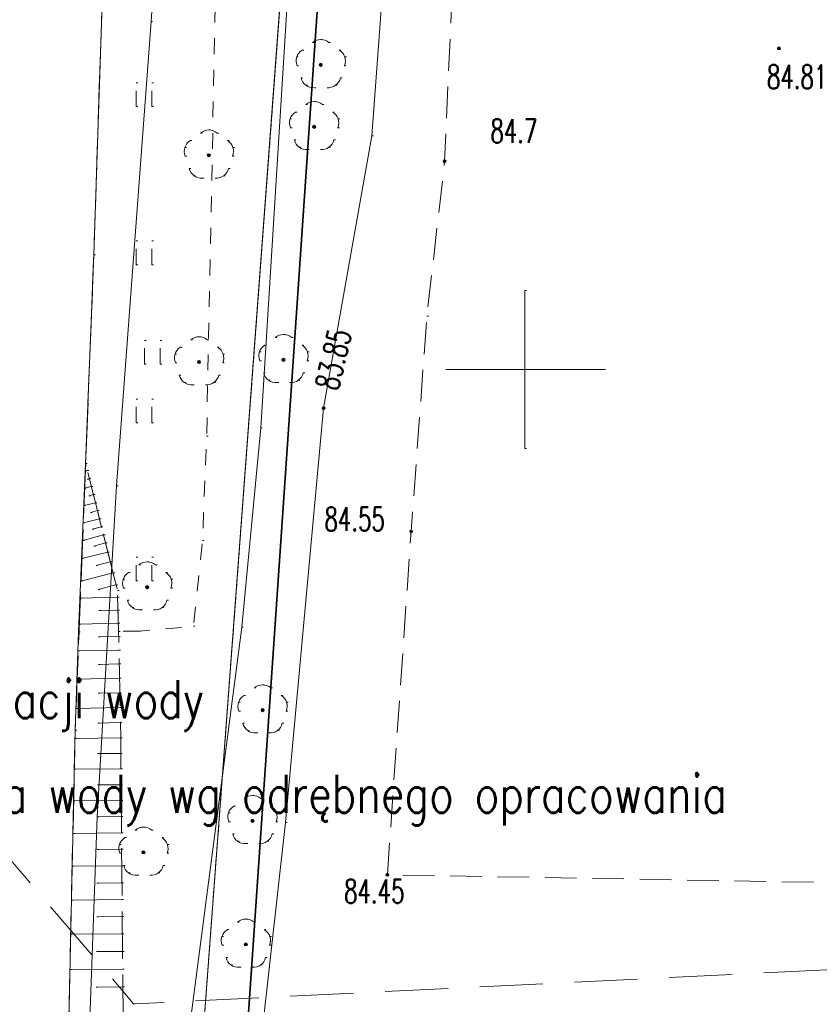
# Model space of a CAD drawing. Extents: x -134780 to 5540120, y 74663 to 5964901.
# Tile 11 of 71: x 5539534 to 5539559, y 5961280 to 5961311. Entities that reach past the tile are written whole.
import ezdxf

# ---------------------------------------------------------------- set-up
doc = ezdxf.new("R2010")
doc.units = 0
doc.header["$MEASUREMENT"] = 0
doc.set_wipeout_variables(frame=1)
for name, pattern in [('L_0_03', [1, 0.5, -0.5]), ('L_0_04', [1.5, 1, -0.5]), ('L_0_06', [2, 1.5, -0.5]), ('L_0_0C', [3, 2, -1])]:
    doc.linetypes.add(name, pattern=pattern)
for name, color, linetype, lineweight in [('000_Inne__niezydentyfikowane__Nr_Pióra__7', 7, 'Continuous', 13), ('0_Nr_Pióra__7', 7, 'Continuous', 13), ('ARCH MAPA RUSINOWO_Nr_Pióra__60', 230, 'Continuous', 211), ('drzewo_lisciaste_Nr_Pióra__7', 7, 'Continuous', 13), ('jezdnia_Nr_Pióra__7', 7, 'Continuous', 13), ('kraweznik_Nr_Pióra__7', 7, 'Continuous', 13), ('mapa', 7, 'Continuous', 13), ('ogrodzenie_trwale_Nr_Pióra__7', 7, 'Continuous', 13), ('pikieta_naturalna_Atr2_Nr_Pióra__7', 7, 'Continuous', 13), ('pikieta_naturalna_Nr_Pióra__7', 7, 'Continuous', 13), ('pikieta_sztuczna_Atr2_Nr_Pióra__7', 7, 'Continuous', 13), ('pikieta_sztuczna_Nr_Pióra__7', 7, 'Continuous', 13), ('plac_sportowy_Nr_Pióra__7', 7, 'Continuous', 13), ('przewod_telekomunikacyjny_napowietrzny_Nr_Pióra__30', 134, 'Continuous', 35), ('przewod_telekomunikacyjny_podziemny_Nr_Pióra__7', 7, 'Continuous', 13), ('przewod_wodociagowy_Nr_Pióra__7', 7, 'Continuous', 13), ('rzedna_Atr2_Nr_Pióra__7', 7, 'Continuous', 13), ('rzedna_Nr_Pióra__7', 7, 'Continuous', 13), ('skarpa_nieumocniona_Nr_Pióra__7', 7, 'Continuous', 13), ('trawnik_Nr_Pióra__7', 7, 'Continuous', 13), ('Wstawianie_ramki_sekcyjnej_z_opisem_Nr_Pióra__7', 7, 'Continuous', 13), ('Zakres_Nr_Pióra__7', 7, 'Continuous', 13), ('zasuwa_lub_zawor_Nr_Pióra__7', 7, 'Continuous', 13)]:
    doc.layers.add(name, color=color, linetype=linetype, lineweight=lineweight)
doc.layers.add('218_kontur_uzytku_gruntowego_Nr_Pióra__3', color=7, linetype='Continuous', lineweight=18, true_color=0xff6600)
doc.layers.add('219_dzialka_ewidencyjna_Nr_Pióra__96', color=7, linetype='Continuous', lineweight=13, true_color=0x00d59f)
doc.layers.add('a-opis', color=4, linetype='Continuous')
doc.styles.add('GENERATED_STYLE_7', font='Simplex.shx', dxfattribs={"bigfont": 'BIGFONT.SHX'})
doc.styles.add('ROMANS', font='romans', dxfattribs={"width": 0.8})
doc.linetypes.add('L_0_15_SHX', pattern='A,0,[2,Rusinowo ZAGOSPODAROWANIE1.Shx,S=7.5,R=0,X=0,Y=0],-7.5,0', length=7.5)
doc.linetypes.add('L_0_B0_SHX', pattern='A,0,[3,Rusinowo ZAGOSPODAROWANIE1.Shx,S=15,R=0,X=0,Y=0],-15,0', length=15)

# ---------------------------------------------------------------- blocks, each defined once
blk = doc.blocks.new('mapa')
at = {"layer": 'drzewo_lisciaste_Nr_Pióra__7', "linetype": 'Continuous'}
for points in [[(5539543.54, 5961309.59, 1), (5539543.54, 5961309.69, 1)], [(5539543.33, 5961307.63, 1), (5539543.33, 5961307.73, 1)], [(5539540, 5961306.73, 1), (5539540, 5961306.83, 1)], [(5539539.69, 5961300.19, 1), (5539539.69, 5961300.29, 1)], [(5539542.36, 5961300.26, 1), (5539542.36, 5961300.36, 1)], [(5539538.05, 5961293.07, 1), (5539538.05, 5961293.17, 1)], [(5539541.7, 5961289.18, 1), (5539541.7, 5961289.28, 1)], [(5539541.38, 5961285.68, 1), (5539541.38, 5961285.78, 1)], [(5539537.93, 5961284.68, 1), (5539537.93, 5961284.78, 1)], [(5539541.17, 5961281.77, 1), (5539541.17, 5961281.87, 1)]]:
    blk.add_hatch(color=252, dxfattribs=at).paths.add_polyline_path(points, flags=0)
at = {"layer": 'pikieta_naturalna_Nr_Pióra__7', "linetype": 'Continuous'}
blk.add_hatch(color=252, dxfattribs=at).paths.add_polyline_path([(5539547.46, 5961306.545, 1), (5539547.46, 5961306.635, 1)], flags=0)
at = {"layer": 'pikieta_sztuczna_Nr_Pióra__7', "linetype": 'Continuous'}
for points in [[(5539558.04, 5961310.115, 1), (5539558.04, 5961310.205, 1)], [(5539546.4, 5961294.835, 1), (5539546.4, 5961294.925, 1)], [(5539545.65, 5961283.975, 1), (5539545.65, 5961284.065, 1)]]:
    blk.add_hatch(color=252, dxfattribs=at).paths.add_polyline_path(points, flags=0)
at = {"layer": 'rzedna_Nr_Pióra__7', "linetype": 'Continuous'}
blk.add_hatch(color=252, dxfattribs=at).paths.add_polyline_path([(5539543.63, 5961298.735, 1), (5539543.63, 5961298.825, 1)], flags=0)
at = {"layer": '000_Inne__niezydentyfikowane__Nr_Pióra__7', "color": 252, "linetype": 'Continuous', "flags": 128}
for points in [[(5539536.15, 5961296.81), (5539536.09, 5961296.8)], [(5539536.22, 5961296.56), (5539536.15, 5961296.54)], [(5539536.28, 5961296.3), (5539536.07, 5961296.25)], [(5539536.35, 5961296.05), (5539536.2, 5961296.01)], [(5539536.41, 5961295.79), (5539536.05, 5961295.7)], [(5539536.48, 5961295.54), (5539536.26, 5961295.48)], [(5539536.54, 5961295.28), (5539536.03, 5961295.15)], [(5539536.6, 5961295.03), (5539536.31, 5961294.95)], [(5539536.67, 5961294.77), (5539536.01, 5961294.6)], [(5539536.73, 5961294.52), (5539536.36, 5961294.42)], [(5539536.8, 5961294.23), (5539535.98, 5961294.03)], [(5539536.88, 5961293.92), (5539536.43, 5961293.8)], [(5539536.97, 5961293.57), (5539535.95, 5961293.31)], [(5539537.06, 5961293.19), (5539536.5, 5961293.05)], [(5539537.11, 5961292.8), (5539535.93, 5961292.77)], [(5539537.12, 5961292.39), (5539536.52, 5961292.38)], [(5539537.13, 5961291.98), (5539535.9, 5961291.95)], [(5539537.14, 5961291.56), (5539536.51, 5961291.55)], [(5539537.15, 5961291.13), (5539535.87, 5961291.1)], [(5539537.16, 5961290.69), (5539536.51, 5961290.67)], [(5539537.17, 5961290.24), (5539535.83, 5961290.21)], [(5539537.18, 5961289.78), (5539536.5, 5961289.77)], [(5539537.19, 5961289.31), (5539535.8, 5961289.28)], [(5539537.2, 5961288.84), (5539536.49, 5961288.82)], [(5539537.21, 5961288.35), (5539535.76, 5961288.33)], [(5539537.21, 5961287.86), (5539536.48, 5961287.86)], [(5539537.22, 5961287.37), (5539535.74, 5961287.36)], [(5539537.22, 5961286.87), (5539536.48, 5961286.87)], [(5539537.23, 5961286.37), (5539535.72, 5961286.36)], [(5539537.23, 5961285.86), (5539536.47, 5961285.85)], [(5539537.24, 5961285.35), (5539535.7, 5961285.33)], [(5539537.24, 5961284.83), (5539536.46, 5961284.82)], [(5539537.24, 5961284.3), (5539535.68, 5961284.29)], [(5539537.25, 5961283.77), (5539536.46, 5961283.76)], [(5539537.25, 5961283.24), (5539535.65, 5961283.22)], [(5539537.26, 5961282.7), (5539536.45, 5961282.69)], [(5539537.26, 5961282.15), (5539535.63, 5961282.14)], [(5539537.27, 5961281.6), (5539536.44, 5961281.59)], [(5539537.27, 5961281.04), (5539535.6, 5961281.03)], [(5539537.28, 5961280.48), (5539536.43, 5961280.47)]]:
    blk.add_lwpolyline(points, dxfattribs=at)
at = {"layer": '0_Nr_Pióra__7', "color": 252, "linetype": 'Continuous'}
for p, q in [((5539538.17, 5961311.01), (5539538.22, 5961311.01)), ((5539543.54, 5961310.44), (5539543.59, 5961310.44)), ((5539543.279, 5961310.343), (5539543.329, 5961310.343)), ((5539543.801, 5961310.343), (5539543.851, 5961310.343)), ((5539558.04, 5961310.16), (5539558.09, 5961310.16)), ((5539542.78, 5961309.888), (5539542.83, 5961309.888)), ((5539542.952, 5961310.106), (5539543.002, 5961310.106)), ((5539544.128, 5961310.106), (5539544.178, 5961310.106)), ((5539544.3, 5961309.888), (5539544.35, 5961309.888)), ((5539542.791, 5961309.611), (5539542.841, 5961309.611)), ((5539543.54, 5961309.64), (5539543.59, 5961309.64)), ((5539544.289, 5961309.611), (5539544.339, 5961309.611)), ((5539542.916, 5961309.225), (5539542.966, 5961309.225)), ((5539544.164, 5961309.225), (5539544.214, 5961309.225)), ((5539537.699, 5961309.069), (5539537.749, 5961309.069)), ((5539538.199, 5961309.069), (5539538.249, 5961309.069)), ((5539543.07, 5961308.992), (5539543.12, 5961308.992)), ((5539543.339, 5961308.917), (5539543.389, 5961308.917)), ((5539543.741, 5961308.917), (5539543.791, 5961308.917)), ((5539544.01, 5961308.992), (5539544.06, 5961308.992)), ((5539537.699, 5961308.319), (5539537.749, 5961308.319)), ((5539538.199, 5961308.319), (5539538.249, 5961308.319)), ((5539543.069, 5961308.383), (5539543.119, 5961308.383)), ((5539543.33, 5961308.48), (5539543.38, 5961308.48)), ((5539543.591, 5961308.383), (5539543.641, 5961308.383)), ((5539542.742, 5961308.146), (5539542.792, 5961308.146)), ((5539543.918, 5961308.146), (5539543.968, 5961308.146)), ((5539542.57, 5961307.928), (5539542.62, 5961307.928)), ((5539542.581, 5961307.651), (5539542.631, 5961307.651)), ((5539543.33, 5961307.68), (5539543.38, 5961307.68)), ((5539544.079, 5961307.651), (5539544.129, 5961307.651)), ((5539544.09, 5961307.928), (5539544.14, 5961307.928)), ((5539539.739, 5961307.483), (5539539.789, 5961307.483)), ((5539540, 5961307.58), (5539540.05, 5961307.58)), ((5539540.261, 5961307.483), (5539540.311, 5961307.483)), ((5539545.16, 5961307.39), (5539545.21, 5961307.39)), ((5539539.24, 5961307.028), (5539539.29, 5961307.028)), ((5539539.412, 5961307.246), (5539539.462, 5961307.246)), ((5539540.588, 5961307.246), (5539540.638, 5961307.246)), ((5539540.76, 5961307.028), (5539540.81, 5961307.028)), ((5539542.706, 5961307.265), (5539542.756, 5961307.265)), ((5539542.86, 5961307.032), (5539542.91, 5961307.032)), ((5539543.8, 5961307.032), (5539543.85, 5961307.032)), ((5539543.954, 5961307.265), (5539544.004, 5961307.265)), ((5539539.251, 5961306.751), (5539539.301, 5961306.751)), ((5539540, 5961306.78), (5539540.05, 5961306.78)), ((5539540.749, 5961306.751), (5539540.799, 5961306.751)), ((5539543.129, 5961306.957), (5539543.179, 5961306.957)), ((5539543.531, 5961306.957), (5539543.581, 5961306.957)), ((5539547.46, 5961306.59), (5539547.51, 5961306.59)), ((5539539.376, 5961306.365), (5539539.426, 5961306.365)), ((5539539.53, 5961306.132), (5539539.58, 5961306.132)), ((5539540.47, 5961306.132), (5539540.52, 5961306.132)), ((5539540.624, 5961306.365), (5539540.674, 5961306.365)), ((5539539.799, 5961306.057), (5539539.849, 5961306.057)), ((5539540.201, 5961306.057), (5539540.251, 5961306.057)), ((5539537.699, 5961304.069), (5539537.749, 5961304.069)), ((5539538.199, 5961304.069), (5539538.249, 5961304.069)), ((5539536.36, 5961303.63), (5539536.41, 5961303.63)), ((5539537.699, 5961303.319), (5539537.749, 5961303.319)), ((5539538.199, 5961303.319), (5539538.249, 5961303.319)), ((5539550, 5961302.5), (5539550.05, 5961302.5)), ((5539546.9, 5961301.69), (5539546.95, 5961301.69)), ((5539542.36, 5961301.11), (5539542.41, 5961301.11)), ((5539537.963, 5961300.923), (5539538.013, 5961300.923)), ((5539538.463, 5961300.923), (5539538.513, 5961300.923)), ((5539539.429, 5961300.943), (5539539.479, 5961300.943)), ((5539539.69, 5961301.04), (5539539.74, 5961301.04)), ((5539539.951, 5961300.943), (5539540.001, 5961300.943)), ((5539541.772, 5961300.776), (5539541.822, 5961300.776)), ((5539542.099, 5961301.013), (5539542.149, 5961301.013)), ((5539542.621, 5961301.013), (5539542.671, 5961301.013)), ((5539542.948, 5961300.776), (5539542.998, 5961300.776)), ((5539538.93, 5961300.488), (5539538.98, 5961300.488)), ((5539539.102, 5961300.706), (5539539.152, 5961300.706)), ((5539540.278, 5961300.706), (5539540.328, 5961300.706)), ((5539540.45, 5961300.488), (5539540.5, 5961300.488)), ((5539541.6, 5961300.558), (5539541.65, 5961300.558)), ((5539543.12, 5961300.558), (5539543.17, 5961300.558)), ((5539537.963, 5961300.173), (5539538.013, 5961300.173)), ((5539538.463, 5961300.173), (5539538.513, 5961300.173)), ((5539538.941, 5961300.211), (5539538.991, 5961300.211)), ((5539539.69, 5961300.24), (5539539.74, 5961300.24)), ((5539540.439, 5961300.211), (5539540.489, 5961300.211)), ((5539541.611, 5961300.281), (5539541.661, 5961300.281)), ((5539542.36, 5961300.31), (5539542.41, 5961300.31)), ((5539543.109, 5961300.281), (5539543.159, 5961300.281)), ((5539541.736, 5961299.895), (5539541.786, 5961299.895)), ((5539542.984, 5961299.895), (5539543.034, 5961299.895)), ((5539547.5, 5961300), (5539547.55, 5961300)), ((5539552.5, 5961300), (5539552.55, 5961300)), ((5539539.066, 5961299.825), (5539539.116, 5961299.825)), ((5539539.22, 5961299.592), (5539539.27, 5961299.592)), ((5539540.16, 5961299.592), (5539540.21, 5961299.592)), ((5539540.314, 5961299.825), (5539540.364, 5961299.825)), ((5539541.89, 5961299.662), (5539541.94, 5961299.662)), ((5539542.159, 5961299.587), (5539542.209, 5961299.587)), ((5539542.561, 5961299.587), (5539542.611, 5961299.587)), ((5539542.83, 5961299.662), (5539542.88, 5961299.662)), ((5539539.489, 5961299.517), (5539539.539, 5961299.517)), ((5539539.891, 5961299.517), (5539539.941, 5961299.517)), ((5539537.699, 5961299.069), (5539537.749, 5961299.069)), ((5539538.199, 5961299.069), (5539538.249, 5961299.069)), ((5539543.63, 5961298.78), (5539543.68, 5961298.78)), ((5539543.63, 5961298.78), (5539543.68, 5961298.78)), ((5539537.699, 5961298.319), (5539537.749, 5961298.319)), ((5539538.199, 5961298.319), (5539538.249, 5961298.319)), ((5539541.64, 5961298.16), (5539541.69, 5961298.16)), ((5539539.93, 5961297.9), (5539539.98, 5961297.9)), ((5539550, 5961297.5), (5539550.05, 5961297.5)), ((5539536.09, 5961296.8), (5539536.14, 5961296.8)), ((5539536.1, 5961297.03), (5539536.15, 5961297.03)), ((5539536.15, 5961296.81), (5539536.2, 5961296.81)), ((5539536.15, 5961296.54), (5539536.2, 5961296.54)), ((5539536.22, 5961296.56), (5539536.27, 5961296.56)), ((5539536.07, 5961296.25), (5539536.12, 5961296.25)), ((5539536.28, 5961296.3), (5539536.33, 5961296.3)), ((5539537.08, 5961296.32), (5539537.13, 5961296.32)), ((5539536.2, 5961296.01), (5539536.25, 5961296.01)), ((5539536.35, 5961296.05), (5539536.4, 5961296.05)), ((5539536.05, 5961295.7), (5539536.1, 5961295.7)), ((5539536.41, 5961295.79), (5539536.46, 5961295.79)), ((5539536.48, 5961295.54), (5539536.53, 5961295.54)), ((5539536.26, 5961295.48), (5539536.31, 5961295.48)), ((5539536.54, 5961295.28), (5539536.59, 5961295.28)), ((5539536.03, 5961295.15), (5539536.08, 5961295.15)), ((5539536.31, 5961294.95), (5539536.36, 5961294.95)), ((5539536.6, 5961295.03), (5539536.65, 5961295.03)), ((5539546.4, 5961294.88), (5539546.45, 5961294.88)), ((5539536.01, 5961294.6), (5539536.06, 5961294.6)), ((5539536.67, 5961294.77), (5539536.72, 5961294.77)), ((5539539.8, 5961294.6), (5539539.85, 5961294.6)), ((5539536.36, 5961294.42), (5539536.41, 5961294.42)), ((5539536.73, 5961294.52), (5539536.78, 5961294.52)), ((5539535.98, 5961294.03), (5539536.03, 5961294.03)), ((5539536.8, 5961294.23), (5539536.85, 5961294.23)), ((5539537.699, 5961294.069), (5539537.749, 5961294.069)), ((5539538.199, 5961294.069), (5539538.249, 5961294.069)), ((5539536.43, 5961293.8), (5539536.48, 5961293.8)), ((5539536.88, 5961293.92), (5539536.93, 5961293.92)), ((5539537.789, 5961293.823), (5539537.839, 5961293.823)), ((5539538.05, 5961293.92), (5539538.1, 5961293.92)), ((5539538.311, 5961293.823), (5539538.361, 5961293.823)), ((5539535.95, 5961293.31), (5539536, 5961293.31)), ((5539536.97, 5961293.57), (5539537.02, 5961293.57)), ((5539537.29, 5961293.368), (5539537.34, 5961293.368)), ((5539537.462, 5961293.586), (5539537.512, 5961293.586)), ((5539537.699, 5961293.319), (5539537.749, 5961293.319)), ((5539538.199, 5961293.319), (5539538.249, 5961293.319)), ((5539538.638, 5961293.586), (5539538.688, 5961293.586)), ((5539538.81, 5961293.368), (5539538.86, 5961293.368)), ((5539536.5, 5961293.05), (5539536.55, 5961293.05)), ((5539537.06, 5961293.19), (5539537.11, 5961293.19)), ((5539537.11, 5961293.01), (5539537.16, 5961293.01)), ((5539537.301, 5961293.091), (5539537.351, 5961293.091)), ((5539538.05, 5961293.12), (5539538.1, 5961293.12)), ((5539538.799, 5961293.091), (5539538.849, 5961293.091)), ((5539535.93, 5961292.77), (5539535.98, 5961292.77)), ((5539537.11, 5961292.8), (5539537.16, 5961292.8)), ((5539537.426, 5961292.705), (5539537.476, 5961292.705)), ((5539538.674, 5961292.705), (5539538.724, 5961292.705)), ((5539536.52, 5961292.38), (5539536.57, 5961292.38)), ((5539537.12, 5961292.39), (5539537.17, 5961292.39)), ((5539537.58, 5961292.472), (5539537.63, 5961292.472)), ((5539537.849, 5961292.397), (5539537.899, 5961292.397)), ((5539538.251, 5961292.397), (5539538.301, 5961292.397)), ((5539538.52, 5961292.472), (5539538.57, 5961292.472)), ((5539535.9, 5961291.95), (5539535.95, 5961291.95)), ((5539537.13, 5961291.98), (5539537.18, 5961291.98)), ((5539539.51, 5961291.88), (5539539.56, 5961291.88)), ((5539541.04, 5961291.85), (5539541.09, 5961291.85)), ((5539535.88, 5961291.71), (5539535.93, 5961291.71)), ((5539536.51, 5961291.55), (5539536.56, 5961291.55)), ((5539537.14, 5961291.72), (5539537.19, 5961291.72)), ((5539537.14, 5961291.56), (5539537.19, 5961291.56)), ((5539537.79, 5961291.73), (5539537.84, 5961291.73)), ((5539537.15, 5961291.13), (5539537.2, 5961291.13)), ((5539535.87, 5961291.1), (5539535.92, 5961291.1)), ((5539536.51, 5961290.67), (5539536.56, 5961290.67)), ((5539537.16, 5961290.69), (5539537.21, 5961290.69)), ((5539535.83, 5961290.21), (5539535.88, 5961290.21)), ((5539537.17, 5961290.24), (5539537.22, 5961290.24)), ((5539541.439, 5961289.933), (5539541.489, 5961289.933)), ((5539541.7, 5961290.03), (5539541.75, 5961290.03)), ((5539541.961, 5961289.933), (5539542.011, 5961289.933)), ((5539536.5, 5961289.77), (5539536.55, 5961289.77)), ((5539537.18, 5961289.78), (5539537.23, 5961289.78)), ((5539541.112, 5961289.696), (5539541.162, 5961289.696)), ((5539542.288, 5961289.696), (5539542.338, 5961289.696)), ((5539535.8, 5961289.28), (5539535.85, 5961289.28)), ((5539537.19, 5961289.31), (5539537.24, 5961289.31)), ((5539540.94, 5961289.478), (5539540.99, 5961289.478)), ((5539542.46, 5961289.478), (5539542.51, 5961289.478)), ((5539540.951, 5961289.201), (5539541.001, 5961289.201)), ((5539541.7, 5961289.23), (5539541.75, 5961289.23)), ((5539542.449, 5961289.201), (5539542.499, 5961289.201)), ((5539536.49, 5961288.82), (5539536.54, 5961288.82)), ((5539537.2, 5961288.84), (5539537.25, 5961288.84)), ((5539541.076, 5961288.815), (5539541.126, 5961288.815)), ((5539542.324, 5961288.815), (5539542.374, 5961288.815)), ((5539535.76, 5961288.33), (5539535.81, 5961288.33)), ((5539535.77, 5961288.6), (5539535.82, 5961288.6)), ((5539537.21, 5961288.35), (5539537.26, 5961288.35)), ((5539541.23, 5961288.582), (5539541.28, 5961288.582)), ((5539541.499, 5961288.507), (5539541.549, 5961288.507)), ((5539541.901, 5961288.507), (5539541.951, 5961288.507)), ((5539542.17, 5961288.582), (5539542.22, 5961288.582)), ((5539536.48, 5961287.86), (5539536.53, 5961287.86)), ((5539537.21, 5961287.86), (5539537.26, 5961287.86)), ((5539535.74, 5961287.36), (5539535.79, 5961287.36)), ((5539537.22, 5961287.37), (5539537.27, 5961287.37)), ((5539536.48, 5961286.87), (5539536.53, 5961286.87)), ((5539537.22, 5961286.87), (5539537.27, 5961286.87)), ((5539541.38, 5961286.53), (5539541.43, 5961286.53)), ((5539535.72, 5961286.36), (5539535.77, 5961286.36)), ((5539537.23, 5961286.37), (5539537.28, 5961286.37)), ((5539540.792, 5961286.196), (5539540.842, 5961286.196)), ((5539541.119, 5961286.433), (5539541.169, 5961286.433)), ((5539541.641, 5961286.433), (5539541.691, 5961286.433)), ((5539541.968, 5961286.196), (5539542.018, 5961286.196)), ((5539536.47, 5961285.85), (5539536.52, 5961285.85)), ((5539537.23, 5961285.86), (5539537.28, 5961285.86)), ((5539540.62, 5961285.978), (5539540.67, 5961285.978)), ((5539542.14, 5961285.978), (5539542.19, 5961285.978)), ((5539537.93, 5961285.53), (5539537.98, 5961285.53)), ((5539540.631, 5961285.701), (5539540.681, 5961285.701)), ((5539541.38, 5961285.73), (5539541.43, 5961285.73)), ((5539542.129, 5961285.701), (5539542.179, 5961285.701)), ((5539542.43, 5961285.68), (5539542.48, 5961285.68)), ((5539535.7, 5961285.33), (5539535.75, 5961285.33)), ((5539537.24, 5961285.35), (5539537.29, 5961285.35)), ((5539537.669, 5961285.433), (5539537.719, 5961285.433)), ((5539538.191, 5961285.433), (5539538.241, 5961285.433)), ((5539540.756, 5961285.315), (5539540.806, 5961285.315)), ((5539542.004, 5961285.315), (5539542.054, 5961285.315)), ((5539537.17, 5961284.978), (5539537.22, 5961284.978)), ((5539537.342, 5961285.196), (5539537.392, 5961285.196)), ((5539538.518, 5961285.196), (5539538.568, 5961285.196)), ((5539538.69, 5961284.978), (5539538.74, 5961284.978)), ((5539540.91, 5961285.082), (5539540.96, 5961285.082)), ((5539541.179, 5961285.007), (5539541.229, 5961285.007)), ((5539541.581, 5961285.007), (5539541.631, 5961285.007)), ((5539541.85, 5961285.082), (5539541.9, 5961285.082)), ((5539536.46, 5961284.82), (5539536.51, 5961284.82)), ((5539537.181, 5961284.701), (5539537.231, 5961284.701)), ((5539537.24, 5961284.83), (5539537.29, 5961284.83)), ((5539537.93, 5961284.73), (5539537.98, 5961284.73)), ((5539538.679, 5961284.701), (5539538.729, 5961284.701)), ((5539535.68, 5961284.29), (5539535.73, 5961284.29)), ((5539537.24, 5961284.3), (5539537.29, 5961284.3)), ((5539537.306, 5961284.315), (5539537.356, 5961284.315)), ((5539538.554, 5961284.315), (5539538.604, 5961284.315)), ((5539537.46, 5961284.082), (5539537.51, 5961284.082)), ((5539537.729, 5961284.007), (5539537.779, 5961284.007)), ((5539538.131, 5961284.007), (5539538.181, 5961284.007)), ((5539538.4, 5961284.082), (5539538.45, 5961284.082)), ((5539545.65, 5961284.02), (5539545.7, 5961284.02)), ((5539536.46, 5961283.76), (5539536.51, 5961283.76)), ((5539537.25, 5961283.77), (5539537.3, 5961283.77)), ((5539535.65, 5961283.22), (5539535.7, 5961283.22)), ((5539537.25, 5961283.24), (5539537.3, 5961283.24)), ((5539536.45, 5961282.69), (5539536.5, 5961282.69)), ((5539537.26, 5961282.7), (5539537.31, 5961282.7)), ((5539540.909, 5961282.523), (5539540.959, 5961282.523)), ((5539541.17, 5961282.62), (5539541.22, 5961282.62)), ((5539541.431, 5961282.523), (5539541.481, 5961282.523)), ((5539535.63, 5961282.14), (5539535.68, 5961282.14)), ((5539537.26, 5961282.15), (5539537.31, 5961282.15)), ((5539540.582, 5961282.286), (5539540.632, 5961282.286)), ((5539541.758, 5961282.286), (5539541.808, 5961282.286)), ((5539540.41, 5961282.068), (5539540.46, 5961282.068)), ((5539540.421, 5961281.791), (5539540.471, 5961281.791)), ((5539541.17, 5961281.82), (5539541.22, 5961281.82)), ((5539541.919, 5961281.791), (5539541.969, 5961281.791)), ((5539541.93, 5961282.068), (5539541.98, 5961282.068)), ((5539536.44, 5961281.59), (5539536.49, 5961281.59)), ((5539537.27, 5961281.6), (5539537.32, 5961281.6)), ((5539540.546, 5961281.405), (5539540.596, 5961281.405)), ((5539540.7, 5961281.172), (5539540.75, 5961281.172)), ((5539541.64, 5961281.172), (5539541.69, 5961281.172)), ((5539541.794, 5961281.405), (5539541.844, 5961281.405)), ((5539535.6, 5961281.03), (5539535.65, 5961281.03)), ((5539537.27, 5961281.04), (5539537.32, 5961281.04)), ((5539540.969, 5961281.097), (5539541.019, 5961281.097)), ((5539541.371, 5961281.097), (5539541.421, 5961281.097)), ((5539536.43, 5961280.47), (5539536.48, 5961280.47)), ((5539537.28, 5961280.48), (5539537.33, 5961280.48)), ((5539537.62, 5961279.94), (5539537.67, 5961279.94))]:
    blk.add_line(p, q, dxfattribs=at)
at = {"layer": '218_kontur_uzytku_gruntowego_Nr_Pióra__3', "color": 252, "linetype": 'L_0_03', "flags": 128}
for points in [[(5539539.23, 5961271.12), (5539542.34, 5961312.72)], [(5539542.34, 5961312.72), (5539539.23, 5961271.12)]]:
    blk.add_lwpolyline(points, dxfattribs=at)
at = {"layer": '219_dzialka_ewidencyjna_Nr_Pióra__96', "color": 252, "linetype": 'Continuous', "flags": 128}
blk.add_lwpolyline([(5539539.23, 5961271.12), (5539542.34, 5961312.72)], dxfattribs=at)
at = {"layer": 'ARCH MAPA RUSINOWO_Nr_Pióra__60', "linetype": 'Continuous', "lineweight": 20, "flags": 128}
for points in [[(5539540.938, 5961293.994), (5539546.72, 5961371.45)], [(5539539.23, 5961271.12), (5539540.938, 5961293.994)]]:
    blk.add_lwpolyline(points, dxfattribs=at)
at = {"layer": 'drzewo_lisciaste_Nr_Pióra__7', "color": 252, "linetype": 'Continuous'}
for centre in [(5539543.54, 5961309.64), (5539543.33, 5961307.68), (5539540, 5961306.78), (5539539.69, 5961300.24), (5539542.36, 5961300.31), (5539538.05, 5961293.12), (5539541.7, 5961289.23), (5539541.38, 5961285.73), (5539537.93, 5961284.73), (5539541.17, 5961281.82)]:
    blk.add_circle(centre, 0.05, dxfattribs=at)
for centre, start, end in [((5539543.54, 5961310.04), 49.272, 130.728), ((5539543.16, 5961309.764), 121.308, 202.548), ((5539543.92, 5961309.764), 337.452, 58.692), ((5539543.305, 5961309.316), 193.221, 274.871), ((5539543.775, 5961309.316), 265.129, 346.779), ((5539543.33, 5961308.08), 49.272, 130.728), ((5539542.95, 5961307.804), 121.308, 202.548), ((5539543.71, 5961307.804), 337.452, 58.692), ((5539540, 5961307.18), 49.272, 130.728), ((5539539.62, 5961306.904), 121.308, 202.548), ((5539540.38, 5961306.904), 337.452, 58.692), ((5539543.095, 5961307.356), 193.221, 274.871), ((5539543.565, 5961307.356), 265.129, 346.779), ((5539539.765, 5961306.456), 193.221, 274.871), ((5539540.235, 5961306.456), 265.129, 346.779), ((5539542.36, 5961300.71), 49.272, 130.728), ((5539539.69, 5961300.64), 49.272, 130.728), ((5539541.98, 5961300.434), 121.308, 202.548), ((5539542.74, 5961300.434), 337.452, 58.692), ((5539539.31, 5961300.364), 121.308, 202.548), ((5539540.07, 5961300.364), 337.452, 58.692), ((5539542.125, 5961299.986), 193.221, 274.871), ((5539542.595, 5961299.986), 265.129, 346.779), ((5539539.455, 5961299.916), 193.221, 274.871), ((5539539.925, 5961299.916), 265.129, 346.779), ((5539538.05, 5961293.52), 49.272, 130.728), ((5539537.67, 5961293.244), 121.308, 202.548), ((5539538.43, 5961293.244), 337.452, 58.692), ((5539537.815, 5961292.796), 193.221, 274.871), ((5539538.285, 5961292.796), 265.129, 346.779), ((5539541.7, 5961289.63), 49.272, 130.728), ((5539541.32, 5961289.354), 121.308, 202.548), ((5539542.08, 5961289.354), 337.452, 58.692), ((5539541.465, 5961288.906), 193.221, 274.871), ((5539541.935, 5961288.906), 265.129, 346.779), ((5539541.38, 5961286.13), 49.272, 130.728), ((5539541, 5961285.854), 121.308, 202.548), ((5539541.76, 5961285.854), 337.452, 58.692), ((5539537.93, 5961285.13), 49.272, 130.728), ((5539541.145, 5961285.406), 193.221, 274.871), ((5539541.615, 5961285.406), 265.129, 346.779), ((5539537.55, 5961284.854), 121.308, 202.548), ((5539538.31, 5961284.854), 337.452, 58.692), ((5539537.695, 5961284.406), 193.221, 274.871), ((5539538.165, 5961284.406), 265.129, 346.779), ((5539541.17, 5961282.22), 49.272, 130.728), ((5539540.79, 5961281.944), 121.308, 202.548), ((5539541.55, 5961281.944), 337.452, 58.692), ((5539540.935, 5961281.496), 193.221, 274.871), ((5539541.405, 5961281.496), 265.129, 346.779)]:
    blk.add_arc(centre, 0.4, start, end, dxfattribs=at)
at = {"layer": 'jezdnia_Nr_Pióra__7', "color": 252, "linetype": 'L_0_06', "flags": 128}
blk.add_lwpolyline([(5539999.19, 5964053.31), (5539991.4, 5964036.09), (5539985.21, 5964021.52), (5539975.15, 5963999.09), (5539963.72, 5963973.54), (5539961.98, 5963968.75), (5539956.08, 5963955.73), (5539947.38, 5963936.49), (5539939.62, 5963919.19), (5539930.06, 5963897.79), (5539920.31, 5963876.54), (5539903.27, 5963837.86), (5539901.32, 5963833.51), (5539898.81, 5963827.49), (5539896.38, 5963822.74), (5539891.05, 5963810.65), (5539884.46, 5963795.38), (5539879.24, 5963784.04), (5539871.67, 5963766.78), (5539869.54, 5963762.15), (5539865.51, 5963752.98), (5539859.36, 5963738.99), (5539856.4, 5963732.39), (5539854.67, 5963728.64), (5539856.25, 5963726.46), (5539855.31, 5963723.82), (5539852.26, 5963722.8), (5539847.97, 5963713.08), (5539843.21, 5963702.63), (5539842.06, 5963699.94), (5539838.81, 5963692.26), (5539830.85, 5963674.75), (5539820.19, 5963650.25), (5539818.12, 5963645), (5539817.74, 5963644.17), (5539813.54, 5963634.91), (5539809.4, 5963625.25), (5539801.48, 5963607.21), (5539796.69, 5963596.22), (5539791.48, 5963584.65), (5539782.46, 5963564.38), (5539776.09, 5963550.38), (5539769.11, 5963534.41), (5539763.64, 5963521.88), (5539760.52, 5963514.45), (5539753.01, 5963497.63), (5539748.15, 5963485.56), (5539744.94, 5963478.74), (5539740.22, 5963467.61), (5539735.82, 5963457.6), (5539732.58, 5963450.39), (5539727.25, 5963438.79), (5539724.39, 5963432.73), (5539716.03, 5963414.3), (5539709.62, 5963400.54), (5539703.42, 5963385.05), (5539701.46, 5963380.57), (5539695.42, 5963366.72), (5539689.15, 5963352.67), (5539688.11, 5963350.1), (5539684.73, 5963339.99), (5539681.36, 5963330.34), (5539680.5, 5963326.14), (5539679.08, 5963319.62), (5539678.47, 5963316.61), (5539677.98, 5963313.11), (5539676.59, 5963303.09), (5539675.35, 5963288.33), (5539673.35, 5963267.43), (5539671.97, 5963251.87), (5539670.51, 5963234.06), (5539668.84, 5963214.13), (5539667.88, 5963200.98), (5539667.53, 5963194.67), (5539666.69, 5963184.86), (5539666.11, 5963179.46), (5539664.94, 5963163.04), (5539664.51, 5963157.02), (5539664.04, 5963150.56), (5539662.86, 5963137.1), (5539661.91, 5963127.16), (5539661.34, 5963120.88), (5539661.2, 5963118.65), (5539659.55, 5963099.34), (5539658.06, 5963083.09), (5539656.64, 5963068), (5539654.29, 5963042.14), (5539652.97, 5963027.01), (5539652.25, 5963017.91), (5539651.48, 5963008.58), (5539650.21, 5962992.97), (5539648.82, 5962975.89), (5539647.98, 5962965.04), (5539646.76, 5962949.75), (5539645.49, 5962932.14), (5539644.87, 5962923.63), (5539645.84, 5962923.11), (5539647.68, 5962922.13), (5539647.55, 5962919.07), (5539644.47, 5962918.4), (5539642.94, 5962899.28), (5539642.02, 5962889.07), (5539640.93, 5962876.44), (5539642.02, 5962875.63), (5539645, 5962873.39), (5539644.63, 5962869.5), (5539641.41, 5962867.62), (5539640.25, 5962866.94), (5539639.8, 5962857.94), (5539638.77, 5962846.36), (5539637.95, 5962835.55), (5539637.69, 5962832.2), (5539637.38, 5962828.5), (5539636.17, 5962814.32), (5539634.91, 5962799.54), (5539633.21, 5962781), (5539630.37, 5962749.59), (5539628.55, 5962722.93), (5539626.25, 5962693.47), (5539622.63, 5962652.94), (5539620.37, 5962627.27), (5539619.98, 5962622.72), (5539619.98, 5962620.95), (5539619.46, 5962593.63), (5539618.69, 5962556.23), (5539617.78, 5962510.64), (5539617.66, 5962504.99), (5539617.01, 5962480.12), (5539616.82, 5962472.08), (5539616.86, 5962468.95), (5539616.67, 5962450.69), (5539616.33, 5962425), (5539615.82, 5962413.3), (5539615.8, 5962412.88), (5539615.04, 5962374.96), (5539615.06, 5962373.62), (5539614.97, 5962366.26), (5539614.98, 5962364.85), (5539614.54, 5962355.35), (5539614.4, 5962348.56), (5539613.81, 5962315.21), (5539613.29, 5962293.68), (5539612.82, 5962271.93), (5539612.82, 5962264.02), (5539612.2, 5962252.41), (5539611.87, 5962241.47), (5539611.13, 5962227.26), (5539610.59, 5962211.86), (5539610.16, 5962190.12), (5539609.88, 5962177.45), (5539608.73, 5962139), (5539607.99, 5962113.02), (5539607.43, 5962101.13), (5539605.51, 5962037.8), (5539603.67, 5961987.54), (5539603.13, 5961971.65), (5539601.74, 5961927.82), (5539600.75, 5961891.97), (5539599.97, 5961870.17), (5539598.76, 5961839.92), (5539598.25, 5961828.24), (5539598.07, 5961820.47), (5539597.75, 5961800.23), (5539597.38, 5961791.21), (5539596.52, 5961773.26), (5539595.92, 5961755.39), (5539595.12, 5961734.22), (5539593.97, 5961715.32), (5539593.15, 5961698.69), (5539591, 5961684.87), (5539587.75, 5961662.9), (5539584.56, 5961641.94), (5539582.66, 5961629.76), (5539580.71, 5961616.26), (5539578.44, 5961601.28), (5539576.6, 5961589.3), (5539574.91, 5961578.9), (5539573.19, 5961567.83), (5539571.22, 5961555.24), (5539569.88, 5961547.35), (5539568.84, 5961540.66), (5539566.54, 5961524.91), (5539564.36, 5961510.54), (5539562.76, 5961500.34), (5539561.43, 5961491.98), (5539559.03, 5961478.06), (5539556.81, 5961464.91), (5539554.95, 5961453.18), (5539554.14, 5961447.63), (5539551.22, 5961433.18), (5539550.22, 5961425.23), (5539547.33, 5961407.23), (5539544.97, 5961391.79), (5539543.29, 5961381.17), (5539542.51, 5961379.21), (5539542.32, 5961378), (5539541.27, 5961367.82), (5539540.91, 5961364.2), (5539539.27, 5961350.25), (5539537.78, 5961334.89), (5539537.08, 5961322.75), (5539536.89, 5961318.2), (5539536.62, 5961311.58), (5539536.36, 5961303.63), (5539536.1, 5961297.03), (5539535.77, 5961288.6), (5539535.43, 5961273.08), (5539535.1, 5961256.9), (5539534.99, 5961242.98), (5539534.93, 5961227.39), (5539534.64, 5961223.09), (5539535.09, 5961219.59), (5539536.43, 5961215.63), (5539539.17, 5961211.64), (5539542.98, 5961209.08), (5539524.13, 5961213.68), (5539525.21, 5961214.75), (5539526.28, 5961216.3), (5539527.29, 5961219.19), (5539528.2, 5961223.48), (5539528.64, 5961231.21), (5539528.81, 5961241.22), (5539529.12, 5961251.99), (5539529.26, 5961264.73), (5539529.86, 5961279.51), (5539530.43, 5961293.38), (5539531.2, 5961309.49), (5539531.74, 5961322.55), (5539532.3, 5961332.49), (5539532.4, 5961334.04), (5539532.42, 5961334.45), (5539533.38, 5961343.25), (5539534.51, 5961357.7), (5539535.18, 5961364.16), (5539537.17, 5961379.01), (5539537.95, 5961380.97), (5539539.63, 5961391.59), (5539541.99, 5961407.03), (5539544.88, 5961425.03), (5539545.88, 5961432.98), (5539548.8, 5961447.43), (5539549.61, 5961452.98), (5539551.47, 5961464.71), (5539553.69, 5961477.86), (5539556.09, 5961491.78), (5539557.42, 5961500.14), (5539559.02, 5961510.34), (5539561.2, 5961524.71), (5539563.5, 5961540.46), (5539565.88, 5961555.04), (5539567.85, 5961567.63), (5539569.57, 5961578.7), (5539571.26, 5961589.1), (5539573.1, 5961601.08), (5539575.37, 5961616.06), (5539577.32, 5961629.56), (5539579.33, 5961642.76), (5539581.48, 5961654.8), (5539582.75, 5961663.42), (5539584.59, 5961675.5), (5539585.75, 5961684.86), (5539587.43, 5961695.68), (5539588.08, 5961706.5), (5539588.95, 5961719.01), (5539589.82, 5961734.87), (5539590.45, 5961746.61), (5539590.86, 5961759.2), (5539591.28, 5961773.17), (5539592.04, 5961791.01), (5539592.41, 5961800.03), (5539593.52, 5961828.43), (5539593.62, 5961830.97), (5539595.96, 5961905.48), (5539597.17, 5961946.83), (5539597.6, 5961961.18), (5539599.55, 5962016.47), (5539600.83, 5962051.67), (5539602.01, 5962087.06), (5539602.89, 5962113.28), (5539603.03, 5962117.47), (5539603.64, 5962135.89), (5539604.86, 5962168.07), (5539605.44, 5962192.76), (5539606.36, 5962223.32), (5539603.76, 5962226.11), (5539603.82, 5962229.23), (5539606.38, 5962231.43), (5539607.32, 5962268.22), (5539607.71, 5962300.61), (5539608.16, 5962309.36), (5539608.51, 5962325.2), (5539608.56, 5962341.64), (5539608.78, 5962355.36), (5539608.88, 5962366.71), (5539609.21, 5962379.86), (5539609.71, 5962391.99), (5539609.84, 5962395.1), (5539610.14, 5962402.53), (5539610.53, 5962412.34), (5539611.16, 5962427.84), (5539611.28, 5962430.37), (5539611.63, 5962449.19), (5539612.06, 5962467.48), (5539612.03, 5962471.44), (5539612.07, 5962474.94), (5539612.26, 5962484.89), (5539612.63, 5962508.44), (5539612.86, 5962529.86), (5539613.15, 5962545.98), (5539613.45, 5962560.19), (5539613.67, 5962582.2), (5539614.4, 5962604.54), (5539614.71, 5962613.18), (5539614.92, 5962618.87), (5539614.88, 5962623.63), (5539615.91, 5962635.28), (5539618.32, 5962660.86), (5539619.97, 5962679.79), (5539621.51, 5962698.1), (5539623.47, 5962721.34), (5539625.37, 5962745.18), (5539627.12, 5962765.7), (5539628.53, 5962783.51), (5539629.56, 5962799.78), (5539629.57, 5962799.99), (5539630.48, 5962809.17), (5539631.4, 5962821.12), (5539632.3, 5962831.67), (5539632.73, 5962837.6), (5539634.04, 5962852.18), (5539635.34, 5962866.81), (5539636.58, 5962882.59), (5539637.28, 5962892.52), (5539638.14, 5962904.78), (5539639.26, 5962919.01), (5539640.86, 5962936.84), (5539641.66, 5962946.87), (5539642.62, 5962958.94), (5539643.04, 5962964.94), (5539643.18, 5962966.89), (5539643.34, 5962969), (5539644.31, 5962981.48), (5539645.01, 5962990.8), (5539645.68, 5963000.69), (5539646.9, 5963014.98), (5539648.03, 5963027.29), (5539648.92, 5963036.71), (5539646.86, 5963037.79), (5539647.14, 5963040.41), (5539649.38, 5963042.48), (5539649.63, 5963044.9), (5539650.22, 5963052.15), (5539651.02, 5963061.14), (5539652.33, 5963075.78), (5539654.4, 5963097.65), (5539656.29, 5963117.03), (5539656.3, 5963117.21), (5539656.48, 5963119.91), (5539656.92, 5963124.16), (5539658.36, 5963142.28), (5539659.35, 5963154.7), (5539660.55, 5963169.42), (5539661.84, 5963185.35), (5539661.99, 5963188.43), (5539663.61, 5963209.46), (5539665.47, 5963231.62), (5539665.98, 5963238.16), (5539666.31, 5963242.3), (5539667.18, 5963253.02), (5539668.61, 5963272.41), (5539670.58, 5963291.13), (5539671.7, 5963302.83), (5539672.44, 5963312), (5539674, 5963321.6), (5539674.75, 5963327.04), (5539677.83, 5963336.46), (5539682.92, 5963352.13), (5539685.21, 5963357.46), (5539691.23, 5963370.66), (5539698.53, 5963387.15), (5539706.16, 5963405.16), (5539711.04, 5963416.2), (5539719.53, 5963435.56), (5539726.32, 5963450.92), (5539730.49, 5963459.62), (5539729.46, 5963460.5), (5539726.85, 5963462.75), (5539728.12, 5963465.03), (5539732.65, 5963464.18), (5539739.21, 5963478.94), (5539745.34, 5963492.88), (5539751.72, 5963507.82), (5539761.89, 5963531.36), (5539767.85, 5963544.96), (5539774.64, 5963560.41), (5539785.36, 5963584.6), (5539791.33, 5963597.77), (5539796.6, 5963609.81), (5539801.71, 5963620.73), (5539807.63, 5963633.86), (5539812.07, 5963643.83), (5539814.49, 5963649.49), (5539820.55, 5963664.51), (5539829.37, 5963684.17), (5539835.32, 5963697.34), (5539841.7, 5963712.35), (5539851.51, 5963734.84), (5539859.62, 5963753.24), (5539862.75, 5963760.3), (5539868.49, 5963772.85), (5539874.07, 5963785.51), (5539885.48, 5963811.53), (5539890.69, 5963822.99), (5539902.79, 5963850.69), (5539914.42, 5963876.69), (5539927.25, 5963906.05), (5539939.75, 5963934.39), (5539955.58, 5963969.68), (5539962.55, 5963985.75), (5539970.74, 5964003.81), (5539976.48, 5964016.76), (5539982.22, 5964030.49), (5539989.73, 5964047.66), (5539996.62, 5964063.71), (5540000.15, 5964071.29), (5540001.29, 5964074.34), (5540002.69, 5964079.22), (5540003.51, 5964082.43), (5540004.82, 5964088.93), (5540005.22, 5964093.93), (5540004.82, 5964101.33), (5540001.28, 5964112.1), (5539999.1, 5964119.4), (5539993.61, 5964136.39), (5539987.93, 5964153.94), (5539982.13, 5964171.54), (5539977.33, 5964185.85), (5539971.4, 5964204.13), (5539964.98, 5964224.67), (5539961.25, 5964236.68), (5539957.86, 5964237.39), (5539957.33, 5964239.56), (5539958.1, 5964240.58), (5539959.32, 5964242.2), (5539956.21, 5964250.42), (5539953.05, 5964258.64), (5539948.96, 5964272.11), (5539942.69, 5964290.95), (5539935.21, 5964312.48), (5539924.31, 5964344.28), (5539915.41, 5964370.77), (5539901.8, 5964411.92), (5539893.09, 5964437.67), (5539878.77, 5964480.45), (5539876.63, 5964486.73), (5539861.55, 5964530.96), (5539850.12, 5964565.1), (5539838.7, 5964599.08), (5539828.35, 5964630.27), (5539817.98, 5964661.06), (5539806.29, 5964695.17), (5539794.49, 5964730.48), (5539784.91, 5964759.72), (5539775.16, 5964788.39), (5539769.4, 5964806.18), (5539761.23, 5964831.19), (5539753.15, 5964854.82), (5539744.66, 5964880.08), (5539737.53, 5964901.11), (5539742.85, 5964897.99), (5539750.92, 5964874.14), (5539760.85, 5964844.49), (5539773.46, 5964806.55), (5539784.44, 5964773.73), (5539798.25, 5964732.41), (5539814.99, 5964682.13), (5539823.43, 5964657.54), (5539832.21, 5964631.22), (5539838.15, 5964613.39), (5539840.06, 5964608), (5539848.02, 5964584.23), (5539859.71, 5964549.41), (5539869.79, 5964519.34), (5539882.17, 5964482.5), (5539891.23, 5964455.81), (5539901.89, 5964424.74), (5539906.75, 5964409.56), (5539908.46, 5964404.8), (5539920.27, 5964368.88), (5539929.23, 5964342.65), (5539935.96, 5964322.91), (5539939.52, 5964312.73), (5539943.21, 5964301.93), (5539949.5, 5964283.62), (5539956.13, 5964263.72), (5539962.32, 5964245.56), (5539964.94, 5964238.1), (5539970.48, 5964221.34), (5539974.17, 5964210.34), (5539979.83, 5964193.66), (5539983.29, 5964183.45), (5539985.07, 5964178.71), (5539986.99, 5964173.31), (5539992.74, 5964155.61), (5539999.27, 5964136.08), (5540001.61, 5964129.29), (5540003.83, 5964121.6), (5540008.46, 5964106.51), (5540010.46, 5964093.74), (5540009.71, 5964089.12), (5540008.7, 5964082.56), (5540007.03, 5964076.28), (5540005.63, 5964071.74), (5540005.15, 5964070.17), (5540001.27, 5964060.28)], close=True, dxfattribs=at)
at = {"layer": 'kraweznik_Nr_Pióra__7', "color": 252, "linetype": 'Continuous', "flags": 128}
blk.add_lwpolyline([(5539535.43, 5961273.08), (5539535.77, 5961288.6), (5539535.88, 5961291.71), (5539536.1, 5961297.03), (5539536.36, 5961303.63), (5539536.62, 5961311.58), (5539536.89, 5961318.2), (5539537.08, 5961322.75), (5539537.78, 5961334.89), (5539539.27, 5961350.25), (5539540.91, 5961364.2), (5539541.27, 5961367.82), (5539542.32, 5961378), (5539542.51, 5961379.21), (5539543.29, 5961381.17), (5539544.97, 5961391.79), (5539547.33, 5961407.23), (5539550.22, 5961425.23)], dxfattribs=at)
at = {"layer": 'ogrodzenie_trwale_Nr_Pióra__7', "color": 252, "linetype": 'L_0_15_SHX'}
blk.add_line((5539542.51, 5961312.12), (5539541.64, 5961298.16), dxfattribs=at)
at = {"layer": 'ogrodzenie_trwale_Nr_Pióra__7', "color": 252, "linetype": 'Continuous'}
blk.add_line((5539542.51, 5961312.12), (5539541.64, 5961298.16), dxfattribs=at)
at = {"layer": 'ogrodzenie_trwale_Nr_Pióra__7', "color": 252, "linetype": 'L_0_15_SHX', "flags": 128}
blk.add_lwpolyline([(5539541.64, 5961298.16), (5539541.04, 5961291.85), (5539538.19, 5961269.97)], dxfattribs=at)
at = {"layer": 'ogrodzenie_trwale_Nr_Pióra__7', "color": 252, "linetype": 'Continuous', "flags": 128}
blk.add_lwpolyline([(5539541.64, 5961298.16), (5539541.04, 5961291.85), (5539538.19, 5961269.97)], dxfattribs=at)
at = {"layer": 'pikieta_naturalna_Nr_Pióra__7', "color": 252, "linetype": 'Continuous'}
blk.add_circle((5539547.46, 5961306.59), 0.045, dxfattribs=at)
at = {"layer": 'pikieta_sztuczna_Nr_Pióra__7', "color": 252, "linetype": 'Continuous'}
for centre in [(5539558.04, 5961310.16), (5539546.4, 5961294.88), (5539545.65, 5961284.02)]:
    blk.add_circle(centre, 0.045, dxfattribs=at)
at = {"layer": 'plac_sportowy_Nr_Pióra__7', "color": 252, "linetype": 'L_0_04', "flags": 128}
blk.add_lwpolyline([(5539547.69, 5961311.76), (5539547.85, 5961313.02), (5539548.08, 5961317.05), (5539548.19, 5961318.69), (5539553.96, 5961318.57), (5539566.63, 5961318.35), (5539577.2, 5961318.26), (5539578.89, 5961318.3), (5539589.29, 5961318.26), (5539587.6, 5961310.7), (5539586.41, 5961297.98), (5539585.4, 5961283.36), (5539561.05, 5961283.75), (5539545.65, 5961284.02), (5539546.4, 5961294.88), (5539546.9, 5961301.69), (5539547.46, 5961306.59)], close=True, dxfattribs=at)
at = {"layer": 'przewod_telekomunikacyjny_napowietrzny_Nr_Pióra__30', "color": 252, "linetype": 'L_0_B0_SHX'}
blk.add_line((5539540.65, 5961270.81), (5539543.87, 5961317.85), dxfattribs=at)
at = {"layer": 'przewod_telekomunikacyjny_napowietrzny_Nr_Pióra__30', "color": 252, "linetype": 'Continuous'}
blk.add_line((5539540.65, 5961270.81), (5539543.87, 5961317.85), dxfattribs=at)
at = {"layer": 'przewod_telekomunikacyjny_podziemny_Nr_Pióra__7', "color": 252, "linetype": 'Continuous', "flags": 128}
blk.add_lwpolyline([(5539548.29, 5961366.44), (5539546.97, 5961353.78), (5539548.39, 5961352.95), (5539547.3, 5961334.1), (5539546.44, 5961324.09), (5539546.03, 5961319.23), (5539545.16, 5961307.39), (5539543.63, 5961298.78), (5539542.43, 5961285.68), (5539541.19, 5961274.63), (5539542.24, 5961272.57), (5539543.69, 5961271.2), (5539543.59, 5961269.14), (5539542.78, 5961266.35), (5539543.3, 5961257.92), (5539546.06, 5961248.87), (5539545.22, 5961248.17)], dxfattribs=at)
at = {"layer": 'przewod_wodociagowy_Nr_Pióra__7', "color": 252, "linetype": 'Continuous', "flags": 128}
blk.add_lwpolyline([(5539523.52, 5961364.08), (5539529.06, 5961363.67), (5539537.48, 5961362.65), (5539542.79, 5961362), (5539541.4, 5961352.89), (5539540.33, 5961338.95), (5539539.17, 5961326.33), (5539538.66, 5961318.45), (5539538.17, 5961311.01), (5539537.08, 5961296.32), (5539536.47, 5961285.85), (5539535.85, 5961268.98), (5539549.29, 5961271.29), (5539573.3, 5961275.34), (5539588.62, 5961277.8), (5539602.17, 5961279.36), (5539616.59, 5961280.91), (5539615.83, 5961257.35), (5539615.32, 5961242.06)], dxfattribs=at)
at = {"layer": 'rzedna_Nr_Pióra__7', "color": 252, "linetype": 'Continuous'}
blk.add_circle((5539543.63, 5961298.78), 0.045, dxfattribs=at)
at = {"layer": 'skarpa_nieumocniona_Nr_Pióra__7', "color": 252, "linetype": 'L_0_06', "flags": 128}
blk.add_lwpolyline([(5539537.33, 5961257.38), (5539537.14, 5961245.22), (5539537.09, 5961237.04), (5539536.8, 5961227.21), (5539534.93, 5961227.39), (5539534.99, 5961242.98), (5539535.1, 5961256.9), (5539535.43, 5961273.08), (5539535.77, 5961288.6), (5539536.1, 5961297.03), (5539537.11, 5961293.01), (5539537.14, 5961291.72), (5539537.21, 5961288.35), (5539537.31, 5961276.46), (5539537.27, 5961266.51)], close=True, dxfattribs=at)
blk.add_lwpolyline([(5539537.33, 5961257.38), (5539537.14, 5961245.22), (5539537.09, 5961237.04), (5539536.8, 5961227.21), (5539534.93, 5961227.39), (5539534.99, 5961242.98), (5539535.1, 5961256.9), (5539535.43, 5961273.08), (5539535.77, 5961288.6), (5539536.1, 5961297.03), (5539537.11, 5961293.01), (5539537.14, 5961291.72), (5539537.21, 5961288.35), (5539537.31, 5961276.46), (5539537.27, 5961266.51)], close=True, dxfattribs=at)
at = {"layer": 'trawnik_Nr_Pióra__7', "color": 252, "linetype": 'L_0_03', "flags": 128}
blk.add_lwpolyline([(5539537.79, 5961291.73), (5539537.14, 5961291.72), (5539537.11, 5961293.01), (5539536.1, 5961297.03), (5539536.36, 5961303.63), (5539536.62, 5961311.58), (5539537.62, 5961312.88), (5539539.04, 5961313.35), (5539540.24, 5961313.49), (5539539.93, 5961297.9), (5539539.8, 5961294.6), (5539539.51, 5961291.88)], close=True, dxfattribs=at)
for points in [[(5539537.699, 5961308.319), (5539537.699, 5961309.069)], [(5539538.199, 5961308.319), (5539538.199, 5961309.069)], [(5539537.699, 5961303.319), (5539537.699, 5961304.069)], [(5539538.199, 5961303.319), (5539538.199, 5961304.069)], [(5539537.963, 5961300.173), (5539537.963, 5961300.923)], [(5539538.463, 5961300.173), (5539538.463, 5961300.923)], [(5539537.699, 5961298.319), (5539537.699, 5961299.069)], [(5539538.199, 5961298.319), (5539538.199, 5961299.069)], [(5539537.699, 5961293.319), (5539537.699, 5961294.069)], [(5539538.199, 5961293.319), (5539538.199, 5961294.069)]]:
    blk.add_lwpolyline(points, dxfattribs=at)
at = {"layer": 'Wstawianie_ramki_sekcyjnej_z_opisem_Nr_Pióra__7', "color": 252, "linetype": 'Continuous', "flags": 128}
for points in [[(5539550, 5961297.5), (5539550, 5961302.5)], [(5539550, 5961297.5), (5539550, 5961302.5)], [(5539547.5, 5961300), (5539552.5, 5961300)], [(5539547.5, 5961300), (5539552.5, 5961300)]]:
    blk.add_lwpolyline(points, dxfattribs=at)
at = {"layer": 'Zakres_Nr_Pióra__7', "color": 252, "linetype": 'L_0_0C', "flags": 128}
blk.add_lwpolyline([(5539630.53, 5961390.3), (5539628.94, 5961331.74), (5539600.56, 5961283.04), (5539537.62, 5961279.94), (5539520.78, 5961299.6), (5539520.6, 5961305.18), (5539524.89, 5961364.28), (5539536.45, 5961379.17)], close=True, dxfattribs=at)
at = {"layer": 'pikieta_naturalna_Atr2_Nr_Pióra__7', "color": 252, "linetype": 'Continuous', "insert": (5539548.909, 5961307.926), "char_height": 0.75, "attachment_point": 1, "style": 'GENERATED_STYLE_7'}
blk.add_mtext('{\\W0.660000x;84.7}', dxfattribs=at)
at = {"layer": 'pikieta_sztuczna_Atr2_Nr_Pióra__7', "color": 252, "linetype": 'Continuous', "char_height": 0.75, "attachment_point": 1, "style": 'GENERATED_STYLE_7'}
for s, insert in [('{\\W0.660000x;84.81}', (5539557.659, 5961309.636)), ('{\\W0.660000x;84.55}', (5539543.659, 5961295.646)), ('{\\W0.660000x;84.45}', (5539544.279, 5961283.876))]:
    blk.add_mtext(s, dxfattribs=dict(at, insert=insert))
at = {"layer": 'rzedna_Atr2_Nr_Pióra__7', "color": 252, "linetype": 'Continuous', "insert": (5539543.357, 5961299.48), "char_height": 0.75, "attachment_point": 1, "rotation": 76.7, "style": 'GENERATED_STYLE_7'}
blk.add_mtext('{\\W0.660000x;83.85}', dxfattribs=at)

msp = doc.modelspace()

# ---------------------------------------------------------------- block references
at = {"layer": 'mapa', "color": 4, "lineweight": 40}
msp.add_blockref('mapa', (0, 0), dxfattribs=at)

# ---------------------------------------------------------------- next in the draw order: texts
at = {"layer": 'a-opis', "color": 7, "style": 'ROMANS', "width": 0.8}
for s, p in [('-proj. przyłącze instalacji wody', (5539519.24, 5961288.975)), ('-zewnętrzna instalacja wody wg odrębnego opracowania', (5539519.24, 5961285.985))]:
    msp.add_text(s, height=1.2, dxfattribs=at).set_placement(p)

# ---------------------------------------------------------------- next in the draw order: wipeouts: each hides what was drawn before it
msp.add_wipeout([(5539444.713, 5961266.963), (5539444.713, 5961415.463), (5539654.713, 5961415.463), (5539651.713, 5961412.413), (5539457.213, 5961412.413), (5539457.213, 5961270.013), (5539651.713, 5961270.013), (5539654.713, 5961266.963)]).dxf.layer = 'zasuwa_lub_zawor_Nr_Pióra__7'

doc.saveas('drawing.dxf')
